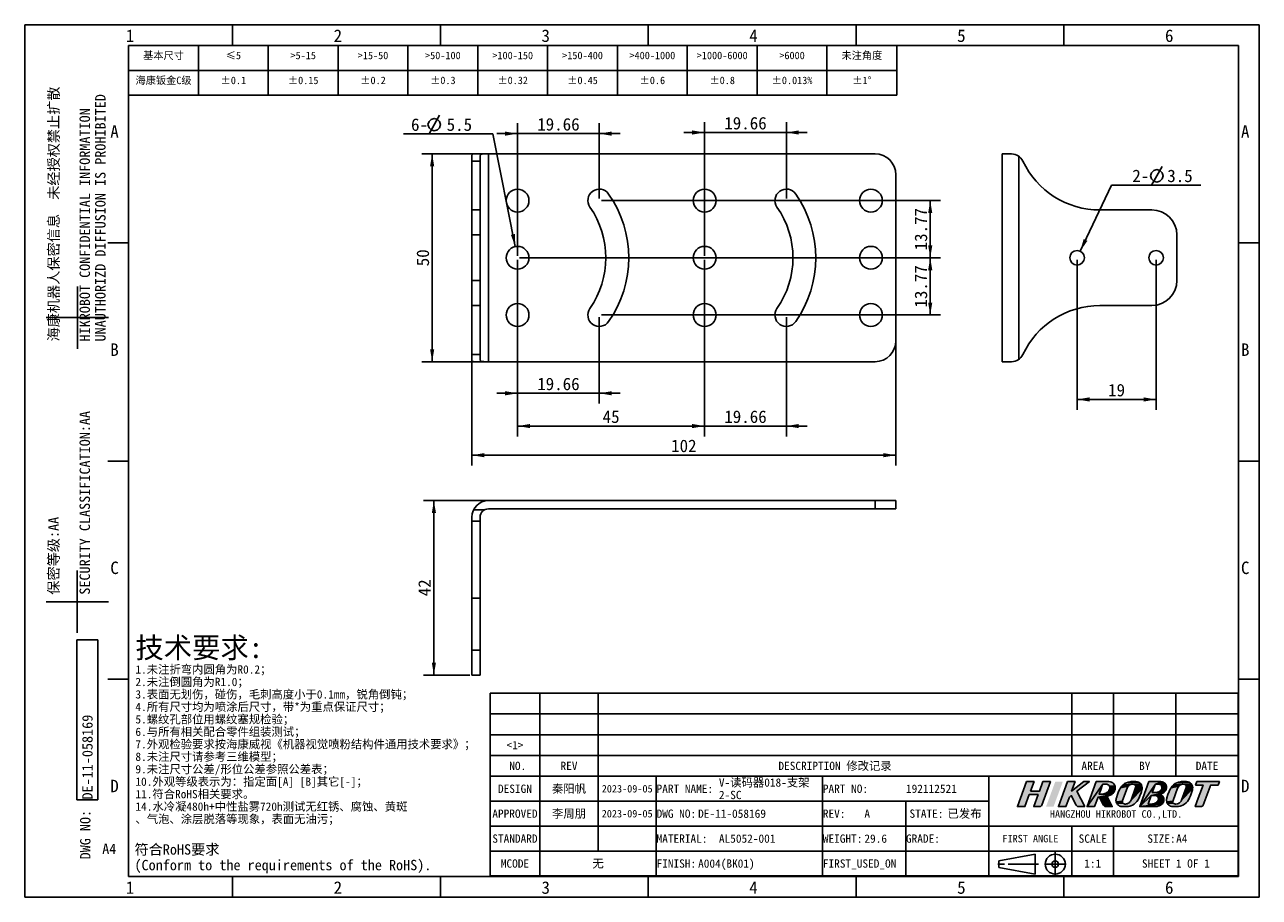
# Model space of a CAD drawing. Header units: millimetres. Extents: x 0 to 297, y 0 to 210.
import ezdxf
from ezdxf.enums import TextEntityAlignment as Align

# ---------------------------------------------------------------- set-up
doc = ezdxf.new("R2010")
doc.units = ezdxf.units.MM
doc.header["$LTSCALE"] = 16.335
doc.linetypes.add('CENTER', pattern=[0.6, 0.375, -0.075, 0.075, -0.075])
doc.linetypes.add('PHANTOM', pattern=[0.8, 0.45, -0.05, 0.1, -0.05, 0.1, -0.05])
doc.layers.get('0').update_dxf_attribs({"linetype": 'CONTINUOUS'})
doc.layers.add('DEFAULT_1', color=7, linetype='CENTER')
doc.styles.get("Standard").update_dxf_attribs({"font": 'simfang.ttf'})
doc.styles.add('TEXTSTYLE_2', font='simfang.ttf')
doc.styles.add('TEXTSTYLE_3', font='simfang.ttf')
doc.styles.add('TEXTSTYLE_4', font='simfang.ttf')
doc.dimstyles.new('DIMSTYLE_1', dxfattribs={"dimtxt": 3, "dimasz": 3, "dimexe": 2.5, "dimexo": 0.5, "dimgap": 0.75, "dimtad": 1, "dimdsep": 46, "dimtxsty": 'Standard', "dimblk": '_FILLED', "dimblk1": '_FILLED', "dimblk2": '_FILLED', "dimcen": 0.09, "dimclrt": 3, "dimazin": 2, "dimtp": 0.2, "dimtm": 0.2, "dimtfac": 1, "dimtofl": 0, "dimtmove": 0, "dimatfit": 3, "dimldrblk": '_FILLED', "dimfxl": 0, "dimtolj": 1, "dimarcsym": 0})
doc.dimstyles.new('DIMSTYLE_2', dxfattribs={"dimtxt": 3, "dimasz": 3, "dimexe": 2.5, "dimexo": 0.5, "dimgap": 0.75, "dimtad": 1, "dimdsep": 46, "dimtxsty": 'Standard', "dimblk": '_FILLED', "dimblk1": '_FILLED', "dimblk2": '_FILLED', "dimcen": 0.09, "dimclrt": 3, "dimazin": 2, "dimtp": 0.3, "dimtm": 0.3, "dimtfac": 1, "dimtofl": 0, "dimtmove": 0, "dimatfit": 3, "dimldrblk": '_FILLED', "dimfxl": 0, "dimtolj": 1, "dimarcsym": 0})
doc.dimstyles.new('DIMSTYLE_3', dxfattribs={"dimtxt": 3, "dimasz": 3, "dimexe": 2.5, "dimexo": 0.5, "dimtad": 1, "dimdsep": 46, "dimtxsty": 'Standard', "dimblk": '_FILLED', "dimblk1": '_FILLED', "dimblk2": '_FILLED', "dimcen": 0.09, "dimclrt": 3, "dimazin": 2, "dimtp": 0.1, "dimtm": 0.1, "dimtfac": 1, "dimtofl": 0, "dimtmove": 0, "dimatfit": 1, "dimldrblk": '_FILLED', "dimfxl": 0, "dimtolj": 1, "dimarcsym": 0})

# ---------------------------------------------------------------- blocks, each defined once
blk = doc.blocks.new('LOGO-R_BL0', base_point=(263.09, 24.83))
for color, points in [(1, [(241.96, 25.52), (244.1, 25.52), (244.96, 27.83), (246.76, 27.83), (244.68, 22.2), (244.68, 22.2), (244.68, 22.19), (244.57, 22.02), (244.53, 21.98), (244.36, 21.87), (244.15, 21.83), (242.75, 21.83), (243.8, 24.7), (241.66, 24.7), (240.6, 21.83), (238.8, 21.83), (241.01, 27.83), (242.81, 27.83)]), (1, [(255.04, 21.83), (253.48, 21.83), (253.28, 21.87), (253.26, 21.88), (253.09, 22), (252.97, 22.16), (251.78, 24.48), (251.33, 24.13), (250.48, 21.83), (248.68, 21.83), (250.89, 27.83), (252.69, 27.83), (251.86, 25.58), (254.8, 27.83), (256.14, 27.83), (253.14, 25.52)]), (8, [(259.34, 27.22), (255.55, 21.83), (257.76, 27.83), (258.01, 27.83), (258.2, 27.83), (259.88, 27.83), (260.66, 27.83), (260.82, 27.83), (261.15, 27.8), (261.46, 27.7), (261.46, 27.7), (261.74, 27.53), (261.98, 27.31), (262.16, 27.04), (262.29, 26.74), (260.98, 26.71), (260.9, 26.85), (260.8, 26.97), (260.68, 27.07), (260.64, 27.09), (260.5, 27.16), (260.35, 27.2), (260.19, 27.22), (259.92, 27.22), (259.85, 27.22)]), (8, [(258.92, 24.83), (259.11, 24.83), (259.14, 24.83), (261.5, 24.74), (258.2, 24.13), (257.35, 21.83), (255.55, 21.83), (259.34, 27.22), (259.28, 27.07), (259.22, 26.91), (258.85, 25.9), (258.64, 25.33), (258.53, 25.03), (258.46, 24.83), (258.73, 24.83)]), (8, [(262.29, 26.74), (262.34, 26.42), (262.32, 26.09), (262.3, 25.97), (262.18, 25.59), (262.1, 25.41), (262.01, 25.26), (261.78, 24.98), (261.5, 24.74), (259.14, 24.83), (259.35, 24.84), (259.6, 24.88), (259.83, 24.95), (260.05, 25.04), (260.26, 25.16), (260.29, 25.18), (260.47, 25.32), (260.64, 25.48), (260.79, 25.66), (260.91, 25.85), (261, 26.06), (261.04, 26.21), (261.05, 26.36), (261.05, 26.41), (261.03, 26.57), (260.98, 26.71), (262.29, 26.74)]), (8, [(265.66, 26.9), (265.48, 26.73), (263.61, 26.37), (263.9, 26.75), (265.87, 27.04)]), (8, [(266.11, 27.14), (265.87, 27.04), (263.9, 26.75), (264.23, 27.08), (266.56, 27.22), (266.37, 27.21)]), (8, [(267.96, 27.69), (268.23, 27.53), (268.47, 27.31), (266.56, 27.22), (264.23, 27.08), (264.61, 27.35), (265.02, 27.57), (267.93, 27.7)]), (8, [(267.31, 27.83), (267.63, 27.8), (267.93, 27.7), (265.02, 27.57), (265.45, 27.72), (265.47, 27.73), (265.91, 27.81), (266.14, 27.83), (266.25, 27.83), (266.37, 27.83)]), (8, [(268.78, 26.73), (268.83, 26.41), (268.81, 26.09), (266.14, 23.39), (267.24, 26.39), (267.28, 26.55), (267.28, 26.65), (268.77, 26.75)]), (8, [(266.65, 27.22), (266.56, 27.22), (268.47, 27.31), (268.65, 27.05), (268.77, 26.75), (267.28, 26.65), (267.25, 26.81), (267.17, 26.96), (267.06, 27.08), (266.91, 27.17), (266.82, 27.2)]), (8, [(272.23, 27.83), (273.32, 27.83), (273.62, 27.8), (272, 27.22), (268.22, 21.84), (270.43, 27.83), (271.87, 27.83), (272.06, 27.83)]), (8, [(271.59, 25.21), (271.68, 25.21), (271.96, 25.21), (273.83, 25.08), (271.01, 24.53), (268.22, 21.84), (272, 27.22), (271.89, 26.92), (271.31, 25.34), (271.26, 25.21), (271.4, 25.21)]), (8, [(272, 27.22), (273.62, 27.8), (273.91, 27.69), (273.99, 27.66), (274.24, 27.47), (274.44, 27.24), (274.59, 26.97), (274.6, 26.93), (274.67, 26.63), (274.68, 26.32), (273.57, 26.24), (273.59, 26.38), (273.58, 26.46), (273.56, 26.59), (273.51, 26.73), (273.44, 26.85), (273.35, 26.96), (273.24, 27.06), (273.12, 27.13), (273.02, 27.17), (272.88, 27.21), (272.74, 27.22), (272.47, 27.22), (272.37, 27.22), (272.19, 27.22)]), (8, [(277.81, 26.9), (277.62, 26.73), (275.76, 26.37), (276.05, 26.75), (278.02, 27.04)]), (8, [(278.26, 27.15), (278.02, 27.04), (276.05, 26.75), (276.38, 27.08), (278.71, 27.22), (278.52, 27.21)]), (8, [(280.11, 27.69), (280.38, 27.53), (280.62, 27.31), (278.71, 27.22), (276.38, 27.08), (276.76, 27.36), (277.17, 27.57), (280.08, 27.71)]), (8, [(279.46, 27.83), (279.78, 27.8), (280.08, 27.71), (277.17, 27.57), (277.6, 27.73), (277.62, 27.73), (278.06, 27.81), (278.29, 27.83), (278.4, 27.83), (278.52, 27.83)]), (8, [(280.93, 26.73), (280.98, 26.41), (280.96, 26.09), (278.29, 23.39), (279.39, 26.39), (279.43, 26.55), (279.43, 26.65), (280.92, 26.75)]), (8, [(278.8, 27.23), (278.71, 27.22), (280.62, 27.31), (280.8, 27.05), (280.92, 26.75), (279.43, 26.65), (279.4, 26.81), (279.32, 26.96), (279.21, 27.08), (279.12, 27.14), (278.97, 27.2)]), (8, [(281.99, 27.83), (283.79, 27.83), (287.39, 27.83), (287.09, 27.01), (285.29, 27.01), (285.17, 26.69), (283.52, 22.21), (283.52, 22.2), (283.42, 22.04), (283.28, 21.92), (283.18, 21.87), (282.99, 21.84), (282.98, 21.84), (281.58, 21.84), (282.32, 23.85), (283.49, 27.01), (281.69, 27.01)]), (8, [(260.37, 24.23), (261.61, 21.83), (260.05, 21.83), (259.86, 21.87), (259.85, 21.87), (259.68, 21.98), (259.56, 22.13), (259.54, 22.15), (259.23, 22.75), (258.52, 24.13), (258.49, 24.13), (258.2, 24.13), (261.5, 24.74), (261.15, 24.54), (260.73, 24.38), (260.35, 24.28)]), (8, [(265.32, 26.52), (265.21, 26.28), (264.11, 23.28), (264.07, 23.12), (262.57, 22.94), (262.52, 23.26), (262.54, 23.57), (262.59, 23.78), (262.62, 23.9), (262.86, 24.7), (263.14, 25.44), (263.41, 25.99), (263.61, 26.37), (265.48, 26.73)]), (8, [(267.83, 23.44), (267.56, 23.06), (267.25, 22.71), (266.89, 22.41), (266.49, 22.17), (266.06, 21.99), (265.82, 21.92), (263.72, 21.87), (263.42, 21.96), (263.39, 21.97), (263.12, 22.14), (262.89, 22.35), (262.7, 22.62), (264.29, 22.59), (264.44, 22.5), (264.53, 22.46), (264.69, 22.44), (264.79, 22.44), (265.06, 22.47), (265.24, 22.52), (265.48, 22.62), (265.69, 22.76), (265.88, 22.94), (266.03, 23.15), (266.14, 23.39), (268.81, 26.09), (268.76, 25.89), (268.63, 25.39), (268.56, 25.16), (268.28, 24.4), (268.07, 23.91), (267.95, 23.68)]), (8, [(270.81, 22.44), (271.09, 22.45), (271.12, 22.45), (273.58, 22.41), (268.22, 21.84), (271.01, 24.53), (270.9, 24.22), (270.32, 22.64), (270.24, 22.44), (270.54, 22.44)]), (8, [(273.14, 24.84), (273.07, 24.83), (273.07, 24.83), (271.01, 24.53), (273.83, 25.08), (273.51, 24.94)]), (8, [(271.01, 24.53), (273.07, 24.83), (273.35, 24.72), (273.59, 24.55), (273.8, 24.32), (273.95, 24.05), (274.04, 23.79), (274.07, 23.47), (274.03, 23.16), (273.98, 22.99), (273.84, 22.71), (273.78, 22.64), (271.8, 22.56), (271.97, 22.64), (272.13, 22.74), (272.28, 22.86), (272.28, 22.86), (272.42, 23.01), (272.55, 23.17), (272.61, 23.27), (272.67, 23.4), (272.71, 23.54), (272.72, 23.68), (272.72, 23.75), (272.69, 23.9), (272.64, 24.04), (272.57, 24.16), (272.48, 24.27), (272.36, 24.37), (272.23, 24.44), (272.16, 24.48), (272.02, 24.51), (271.87, 24.53), (271.6, 24.53), (271.32, 24.53)]), (8, [(274.41, 25.63), (274.33, 25.53), (274.08, 25.26), (273.83, 25.08), (271.96, 25.21), (271.99, 25.22), (272.24, 25.23), (272.34, 25.24), (272.54, 25.28), (272.66, 25.32), (272.83, 25.39), (272.99, 25.48), (273.15, 25.59), (273.15, 25.6), (274.46, 25.71)]), (8, [(274.68, 26.28), (274.6, 25.98), (274.46, 25.71), (273.15, 25.6), (273.29, 25.73), (273.41, 25.88), (273.48, 25.97), (273.54, 26.1), (273.57, 26.24), (274.68, 26.32)]), (8, [(277.47, 26.52), (277.36, 26.28), (276.26, 23.28), (276.22, 23.12), (274.72, 22.94), (274.67, 23.26), (274.69, 23.58), (274.74, 23.78), (274.77, 23.9), (275.01, 24.7), (275.29, 25.44), (275.56, 26), (275.76, 26.37), (277.62, 26.73)]), (8, [(279.98, 23.45), (279.71, 23.06), (279.4, 22.71), (279.04, 22.42), (278.64, 22.17), (278.21, 21.99), (277.97, 21.92), (277.53, 21.85), (277.28, 21.84), (276.19, 21.84), (275.87, 21.87), (275.57, 21.96), (275.54, 21.98), (275.27, 22.14), (275.04, 22.36), (274.85, 22.62), (276.44, 22.59), (276.59, 22.5), (276.68, 22.47), (276.84, 22.44), (276.94, 22.44), (277.21, 22.47), (277.39, 22.52), (277.63, 22.62), (277.84, 22.76), (278.02, 22.94), (278.18, 23.15), (278.29, 23.39), (280.96, 26.09), (280.91, 25.89), (280.78, 25.4), (280.71, 25.17), (280.43, 24.4), (280.22, 23.92), (280.1, 23.68)]), (8, [(264.08, 22.95), (264.1, 22.86), (262.7, 22.62), (262.58, 22.91), (262.57, 22.94), (264.07, 23.12)]), (8, [(265.57, 21.87), (265.13, 21.84), (264.04, 21.84), (263.72, 21.87), (265.82, 21.92)]), (8, [(271.86, 21.84), (271.71, 21.84), (268.22, 21.84), (273.58, 22.41), (273.55, 22.38), (273.26, 22.16), (272.94, 22.01), (272.59, 21.9), (272.51, 21.89), (272.11, 21.85), (271.94, 21.84)]), (8, [(273.76, 22.6), (273.58, 22.41), (271.12, 22.45), (271.37, 22.47), (271.47, 22.48), (271.67, 22.52), (271.8, 22.56), (273.78, 22.64)]), (8, [(276.22, 23.02), (276.25, 22.86), (274.85, 22.62), (274.73, 22.91), (274.72, 22.94), (276.22, 23.12)])]:
    blk.add_hatch(color=color).paths.add_polyline_path(points)
at = {"color": 1}
for points in [[(241.96, 25.52), (244.1, 25.52), (244.96, 27.83), (246.76, 27.83), (244.68, 22.2), (244.68, 22.2), (244.68, 22.19), (244.57, 22.02), (244.53, 21.98), (244.36, 21.87), (244.15, 21.83), (242.75, 21.83), (243.8, 24.7), (241.66, 24.7), (240.6, 21.83), (238.8, 21.83), (241.01, 27.83), (242.81, 27.83), (241.96, 25.52)], [(255.04, 21.83), (253.48, 21.83), (253.28, 21.87), (253.26, 21.88), (253.09, 22), (252.97, 22.16), (251.78, 24.48), (251.33, 24.13), (250.48, 21.83), (248.68, 21.83), (250.89, 27.83), (252.69, 27.83), (251.86, 25.58), (254.8, 27.83), (256.14, 27.83), (253.14, 25.52), (255.04, 21.83)]]:
    blk.add_lwpolyline(points, dxfattribs=at)
at = {"color": 8}
for points in [[(259.34, 27.22), (255.55, 21.83), (257.76, 27.83), (258.01, 27.83), (258.2, 27.83), (259.88, 27.83), (260.66, 27.83), (260.82, 27.83), (261.15, 27.8), (261.46, 27.7), (261.46, 27.7), (261.74, 27.53), (261.98, 27.31), (262.16, 27.04), (262.29, 26.74), (260.98, 26.71), (260.9, 26.85), (260.8, 26.97), (260.68, 27.07), (260.64, 27.09), (260.5, 27.16), (260.35, 27.2), (260.19, 27.22), (259.92, 27.22), (259.85, 27.22), (259.34, 27.22)], [(258.92, 24.83), (259.11, 24.83), (259.14, 24.83), (261.5, 24.74), (258.2, 24.13), (257.35, 21.83), (255.55, 21.83), (259.34, 27.22), (259.28, 27.07), (259.22, 26.91), (258.85, 25.9), (258.64, 25.33), (258.53, 25.03), (258.46, 24.83), (258.73, 24.83), (258.92, 24.83)], [(262.29, 26.74), (262.34, 26.42), (262.32, 26.09), (262.3, 25.97), (262.18, 25.59), (262.1, 25.41), (262.01, 25.26), (261.78, 24.98), (261.5, 24.74), (259.14, 24.83), (259.35, 24.84), (259.6, 24.88), (259.83, 24.95), (260.05, 25.04), (260.26, 25.16), (260.29, 25.18), (260.47, 25.32), (260.64, 25.48), (260.79, 25.66), (260.91, 25.85), (261, 26.06), (261.04, 26.21), (261.05, 26.36), (261.05, 26.41), (261.03, 26.57), (260.98, 26.71), (262.29, 26.74), (262.29, 26.74)], [(265.66, 26.9), (265.48, 26.73), (263.61, 26.37), (263.9, 26.75), (265.87, 27.04), (265.66, 26.9)], [(266.11, 27.14), (265.87, 27.04), (263.9, 26.75), (264.23, 27.08), (266.56, 27.22), (266.37, 27.21), (266.11, 27.14)], [(267.96, 27.69), (268.23, 27.53), (268.47, 27.31), (266.56, 27.22), (264.23, 27.08), (264.61, 27.35), (265.02, 27.57), (267.93, 27.7), (267.96, 27.69)], [(267.31, 27.83), (267.63, 27.8), (267.93, 27.7), (265.02, 27.57), (265.45, 27.72), (265.47, 27.73), (265.91, 27.81), (266.14, 27.83), (266.25, 27.83), (266.37, 27.83), (267.31, 27.83)], [(268.78, 26.73), (268.83, 26.41), (268.81, 26.09), (266.14, 23.39), (267.24, 26.39), (267.28, 26.55), (267.28, 26.65), (268.77, 26.75), (268.78, 26.73)], [(266.65, 27.22), (266.56, 27.22), (268.47, 27.31), (268.65, 27.05), (268.77, 26.75), (267.28, 26.65), (267.25, 26.81), (267.17, 26.96), (267.06, 27.08), (266.91, 27.17), (266.82, 27.2), (266.65, 27.22)], [(272.23, 27.83), (273.32, 27.83), (273.62, 27.8), (272, 27.22), (268.22, 21.84), (270.43, 27.83), (271.87, 27.83), (272.06, 27.83), (272.23, 27.83)], [(271.59, 25.21), (271.68, 25.21), (271.96, 25.21), (273.83, 25.08), (271.01, 24.53), (268.22, 21.84), (272, 27.22), (271.89, 26.92), (271.31, 25.34), (271.26, 25.21), (271.4, 25.21), (271.59, 25.21)], [(272, 27.22), (273.62, 27.8), (273.91, 27.69), (273.99, 27.66), (274.24, 27.47), (274.44, 27.24), (274.59, 26.97), (274.6, 26.93), (274.67, 26.63), (274.68, 26.32), (273.57, 26.24), (273.59, 26.38), (273.58, 26.46), (273.56, 26.59), (273.51, 26.73), (273.44, 26.85), (273.35, 26.96), (273.24, 27.06), (273.12, 27.13), (273.02, 27.17), (272.88, 27.21), (272.74, 27.22), (272.47, 27.22), (272.37, 27.22), (272.19, 27.22), (272, 27.22)], [(277.81, 26.9), (277.62, 26.73), (275.76, 26.37), (276.05, 26.75), (278.02, 27.04), (277.81, 26.9)], [(278.26, 27.15), (278.02, 27.04), (276.05, 26.75), (276.38, 27.08), (278.71, 27.22), (278.52, 27.21), (278.26, 27.15)], [(280.11, 27.69), (280.38, 27.53), (280.62, 27.31), (278.71, 27.22), (276.38, 27.08), (276.76, 27.36), (277.17, 27.57), (280.08, 27.71), (280.11, 27.69)], [(279.46, 27.83), (279.78, 27.8), (280.08, 27.71), (277.17, 27.57), (277.6, 27.73), (277.62, 27.73), (278.06, 27.81), (278.29, 27.83), (278.4, 27.83), (278.52, 27.83), (279.46, 27.83)], [(280.93, 26.73), (280.98, 26.41), (280.96, 26.09), (278.29, 23.39), (279.39, 26.39), (279.43, 26.55), (279.43, 26.65), (280.92, 26.75), (280.93, 26.73)], [(278.8, 27.23), (278.71, 27.22), (280.62, 27.31), (280.8, 27.05), (280.92, 26.75), (279.43, 26.65), (279.4, 26.81), (279.32, 26.96), (279.21, 27.08), (279.12, 27.14), (278.97, 27.2), (278.8, 27.23)], [(281.99, 27.83), (283.79, 27.83), (287.39, 27.83), (287.09, 27.01), (285.29, 27.01), (285.17, 26.69), (283.52, 22.21), (283.52, 22.2), (283.42, 22.04), (283.28, 21.92), (283.18, 21.87), (282.99, 21.84), (282.98, 21.84), (281.58, 21.84), (282.32, 23.85), (283.49, 27.01), (281.69, 27.01), (281.99, 27.83)], [(260.37, 24.23), (261.61, 21.83), (260.05, 21.83), (259.86, 21.87), (259.85, 21.87), (259.68, 21.98), (259.56, 22.13), (259.54, 22.15), (259.23, 22.75), (258.52, 24.13), (258.49, 24.13), (258.2, 24.13), (261.5, 24.74), (261.15, 24.54), (260.73, 24.38), (260.35, 24.28), (260.37, 24.23)], [(265.32, 26.52), (265.21, 26.28), (264.11, 23.28), (264.07, 23.12), (262.57, 22.94), (262.52, 23.26), (262.54, 23.57), (262.59, 23.78), (262.62, 23.9), (262.86, 24.7), (263.14, 25.44), (263.41, 25.99), (263.61, 26.37), (265.48, 26.73), (265.32, 26.52)], [(267.83, 23.44), (267.56, 23.06), (267.25, 22.71), (266.89, 22.41), (266.49, 22.17), (266.06, 21.99), (265.82, 21.92), (263.72, 21.87), (263.42, 21.96), (263.39, 21.97), (263.12, 22.14), (262.89, 22.35), (262.7, 22.62), (264.29, 22.59), (264.44, 22.5), (264.53, 22.46), (264.69, 22.44), (264.79, 22.44), (265.06, 22.47), (265.24, 22.52), (265.48, 22.62), (265.69, 22.76), (265.88, 22.94), (266.03, 23.15), (266.14, 23.39), (268.81, 26.09), (268.76, 25.89), (268.63, 25.39), (268.56, 25.16), (268.28, 24.4), (268.07, 23.91), (267.95, 23.68), (267.83, 23.44)], [(270.81, 22.44), (271.09, 22.45), (271.12, 22.45), (273.58, 22.41), (268.22, 21.84), (271.01, 24.53), (270.9, 24.22), (270.32, 22.64), (270.24, 22.44), (270.54, 22.44), (270.81, 22.44)], [(273.14, 24.84), (273.07, 24.83), (273.07, 24.83), (271.01, 24.53), (273.83, 25.08), (273.51, 24.94), (273.14, 24.84)], [(271.01, 24.53), (273.07, 24.83), (273.35, 24.72), (273.59, 24.55), (273.8, 24.32), (273.95, 24.05), (274.04, 23.79), (274.07, 23.47), (274.03, 23.16), (273.98, 22.99), (273.84, 22.71), (273.78, 22.64), (271.8, 22.56), (271.97, 22.64), (272.13, 22.74), (272.28, 22.86), (272.28, 22.86), (272.42, 23.01), (272.55, 23.17), (272.61, 23.27), (272.67, 23.4), (272.71, 23.54), (272.72, 23.68), (272.72, 23.75), (272.69, 23.9), (272.64, 24.04), (272.57, 24.16), (272.48, 24.27), (272.36, 24.37), (272.23, 24.44), (272.16, 24.48), (272.02, 24.51), (271.87, 24.53), (271.6, 24.53), (271.32, 24.53), (271.01, 24.53)], [(274.41, 25.63), (274.33, 25.53), (274.08, 25.26), (273.83, 25.08), (271.96, 25.21), (271.99, 25.22), (272.24, 25.23), (272.34, 25.24), (272.54, 25.28), (272.66, 25.32), (272.83, 25.39), (272.99, 25.48), (273.15, 25.59), (273.15, 25.6), (274.46, 25.71), (274.41, 25.63)], [(274.68, 26.28), (274.6, 25.98), (274.46, 25.71), (273.15, 25.6), (273.29, 25.73), (273.41, 25.88), (273.48, 25.97), (273.54, 26.1), (273.57, 26.24), (274.68, 26.32), (274.68, 26.28)], [(277.47, 26.52), (277.36, 26.28), (276.26, 23.28), (276.22, 23.12), (274.72, 22.94), (274.67, 23.26), (274.69, 23.58), (274.74, 23.78), (274.77, 23.9), (275.01, 24.7), (275.29, 25.44), (275.56, 26), (275.76, 26.37), (277.62, 26.73), (277.47, 26.52)], [(279.98, 23.45), (279.71, 23.06), (279.4, 22.71), (279.04, 22.42), (278.64, 22.17), (278.21, 21.99), (277.97, 21.92), (277.53, 21.85), (277.28, 21.84), (276.19, 21.84), (275.87, 21.87), (275.57, 21.96), (275.54, 21.98), (275.27, 22.14), (275.04, 22.36), (274.85, 22.62), (276.44, 22.59), (276.59, 22.5), (276.68, 22.47), (276.84, 22.44), (276.94, 22.44), (277.21, 22.47), (277.39, 22.52), (277.63, 22.62), (277.84, 22.76), (278.02, 22.94), (278.18, 23.15), (278.29, 23.39), (280.96, 26.09), (280.91, 25.89), (280.78, 25.4), (280.71, 25.17), (280.43, 24.4), (280.22, 23.92), (280.1, 23.68), (279.98, 23.45)], [(264.08, 22.95), (264.1, 22.86), (262.7, 22.62), (262.58, 22.91), (262.57, 22.94), (264.07, 23.12), (264.08, 22.95)], [(265.57, 21.87), (265.13, 21.84), (264.04, 21.84), (263.72, 21.87), (265.82, 21.92), (265.57, 21.87)], [(271.86, 21.84), (271.71, 21.84), (268.22, 21.84), (273.58, 22.41), (273.55, 22.38), (273.26, 22.16), (272.94, 22.01), (272.59, 21.9), (272.51, 21.89), (272.11, 21.85), (271.94, 21.84), (271.86, 21.84)], [(273.76, 22.6), (273.58, 22.41), (271.12, 22.45), (271.37, 22.47), (271.47, 22.48), (271.67, 22.52), (271.8, 22.56), (273.78, 22.64), (273.76, 22.6)], [(276.22, 23.02), (276.25, 22.86), (274.85, 22.62), (274.73, 22.91), (274.72, 22.94), (276.22, 23.12), (276.22, 23.02)]]:
    blk.add_lwpolyline(points, dxfattribs=at)
at = {"color": 1}
blk.add_solid([(249.73, 27.83), (247.51, 21.83), (247.92, 27.83), (245.71, 21.83)], dxfattribs=at)
at = {"color": 8}
for points in [[(272.6, 27.83), (273.32, 27.83), (272.23, 27.83)], [(264.18, 22.71), (264.29, 22.59), (264.1, 22.86), (262.7, 22.62)], [(276.33, 22.71), (276.44, 22.59), (276.25, 22.86), (274.85, 22.62)]]:
    blk.add_solid(points, dxfattribs=at)
blk = doc.blocks.new('_FILLED')
at = {"color": 0, "linetype": 'ByBlock'}
blk.add_solid([(0, 0), (-1, 0.167), (-1, -0.167)], dxfattribs=at)
blk = doc.blocks.new('*D1')
at = {"color": 4}
for p, q in [((253.17, 153.4), (253.17, 117.31)), ((272.17, 153.4), (272.17, 117.31)), ((253.17, 119.81), (262.67, 119.81)), ((272.17, 119.81), (262.67, 119.81))]:
    blk.add_line(p, q, dxfattribs=at)
at = {"color": 4, "xscale": 3, "yscale": 3, "zscale": 3, "rotation": 180}
blk.add_blockref('_FILLED', (253.17, 119.81), dxfattribs=at)
at = {"color": 4, "xscale": 3, "yscale": 3, "zscale": 3}
blk.add_blockref('_FILLED', (272.17, 119.81), dxfattribs=at)
at = {"color": 3}
blk.add_text('19', height=3, dxfattribs=at).set_placement((262.67, 120.56), align=Align.CENTER)
blk = doc.blocks.new('*D2')
at = {"color": 4}
for p, q in [((209.57, 133.4), (209.57, 103.9)), ((107.57, 130.13), (107.57, 103.9)), ((107.57, 106.4), (158.57, 106.4)), ((209.57, 106.4), (158.57, 106.4))]:
    blk.add_line(p, q, dxfattribs=at)
at = {"color": 4, "xscale": 3, "yscale": 3, "zscale": 3, "rotation": 180}
blk.add_blockref('_FILLED', (107.57, 106.4), dxfattribs=at)
at = {"color": 4, "xscale": 3, "yscale": 3, "zscale": 3}
blk.add_blockref('_FILLED', (209.57, 106.4), dxfattribs=at)
at = {"color": 3}
blk.add_text('102', height=3, dxfattribs=at).set_placement((158.57, 107.15), align=Align.CENTER)
blk = doc.blocks.new('*D3')
at = {"color": 4}
for p, q in [((111.07, 178.9), (95.52, 178.9)), ((98.02, 178.9), (98.02, 153.9)), ((98.02, 128.9), (98.02, 153.9)), ((111.07, 128.9), (95.52, 128.9))]:
    blk.add_line(p, q, dxfattribs=at)
at = {"color": 4, "xscale": 3, "yscale": 3, "zscale": 3}
for p, rotation in [((98.02, 178.9), 90), ((98.02, 128.9), 270)]:
    blk.add_blockref('_FILLED', p, dxfattribs=dict(at, rotation=rotation))
at = {"color": 3}
blk.add_text('50', height=3, rotation=90, dxfattribs=at).set_placement((97.27, 153.9), align=Align.CENTER)
blk = doc.blocks.new('*D4')
at = {"color": 4}
for p, q in [((115.32, 95.48), (95.94, 95.48)), ((98.44, 95.48), (98.44, 74.48)), ((98.44, 53.48), (98.44, 74.48)), ((107.07, 53.48), (95.94, 53.48))]:
    blk.add_line(p, q, dxfattribs=at)
at = {"color": 4, "xscale": 3, "yscale": 3, "zscale": 3}
for p, rotation in [((98.44, 95.48), 90), ((98.44, 53.48), 270)]:
    blk.add_blockref('_FILLED', p, dxfattribs=dict(at, rotation=rotation))
at = {"color": 3}
blk.add_text('42', height=3, rotation=90, dxfattribs=at).set_placement((97.69, 74.48), align=Align.CENTER)
blk = doc.blocks.new('*D5')
at = {"color": 4}
for p, q in [((109.13, 183.7), (91.11, 183.7)), ((112.63, 183.7), (109.13, 183.7)), ((118.03, 156.6), (112.63, 183.7))]:
    blk.add_line(p, q, dxfattribs=at)
at = {"color": 4, "xscale": 3, "yscale": 3, "zscale": 3, "rotation": 281.2741242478}
blk.add_blockref('_FILLED', (118.03, 156.6), dxfattribs=at)
at = {"color": 3}
for s, p in [('6-', (97.02, 184.45)), ('5.5', (107.63, 184.45))]:
    blk.add_text(s, height=3, dxfattribs=at).set_placement(p, align=Align.RIGHT)
blk = doc.blocks.new('*D6')
at = {"color": 4}
for p, q in [((118.57, 153.4), (118.57, 118.8)), ((138.23, 139.64), (138.23, 118.8)), ((118.57, 121.3), (113.57, 121.3)), ((113.57, 121.3), (128.4, 121.3)), ((143.23, 121.3), (128.4, 121.3)), ((138.23, 121.3), (143.23, 121.3))]:
    blk.add_line(p, q, dxfattribs=at)
at = {"color": 4, "xscale": 3, "yscale": 3, "zscale": 3}
blk.add_blockref('_FILLED', (118.57, 121.3), dxfattribs=at)
at = {"color": 4, "xscale": 3, "yscale": 3, "zscale": 3, "rotation": 180}
blk.add_blockref('_FILLED', (138.23, 121.3), dxfattribs=at)
at = {"color": 3}
blk.add_text('19.66', height=3, dxfattribs=at).set_placement((128.4, 122.05), align=Align.CENTER)
blk = doc.blocks.new('*D7')
at = {"color": 4}
for p, q in [((118.57, 154.4), (118.57, 186.28)), ((138.23, 168.17), (138.23, 186.28)), ((118.57, 183.78), (113.57, 183.78)), ((113.57, 183.78), (128.4, 183.78)), ((143.23, 183.78), (128.4, 183.78)), ((138.23, 183.78), (143.23, 183.78))]:
    blk.add_line(p, q, dxfattribs=at)
at = {"color": 4, "xscale": 3, "yscale": 3, "zscale": 3}
blk.add_blockref('_FILLED', (118.57, 183.78), dxfattribs=at)
at = {"color": 4, "xscale": 3, "yscale": 3, "zscale": 3, "rotation": 180}
blk.add_blockref('_FILLED', (138.23, 183.78), dxfattribs=at)
at = {"color": 3}
blk.add_text('19.66', height=3, dxfattribs=at).set_placement((128.4, 184.53), align=Align.CENTER)
blk = doc.blocks.new('*D8')
at = {"color": 4}
for p, q in [((118.57, 153.4), (118.57, 110.91)), ((163.57, 153.4), (163.57, 110.91)), ((118.57, 113.41), (141.07, 113.41)), ((163.57, 113.41), (141.07, 113.41))]:
    blk.add_line(p, q, dxfattribs=at)
at = {"color": 4, "xscale": 3, "yscale": 3, "zscale": 3, "rotation": 180}
blk.add_blockref('_FILLED', (118.57, 113.41), dxfattribs=at)
at = {"color": 4, "xscale": 3, "yscale": 3, "zscale": 3}
blk.add_blockref('_FILLED', (163.57, 113.41), dxfattribs=at)
at = {"color": 3}
blk.add_text('45', height=3, dxfattribs=at).set_placement((141.07, 114.16), align=Align.CENTER)
blk = doc.blocks.new('*D9')
at = {"color": 4}
for p, q in [((163.57, 153.4), (163.57, 110.91)), ((183.23, 139.64), (183.23, 110.91)), ((163.57, 113.41), (158.57, 113.41)), ((158.57, 113.41), (173.4, 113.41)), ((188.23, 113.41), (173.4, 113.41)), ((183.23, 113.41), (188.23, 113.41))]:
    blk.add_line(p, q, dxfattribs=at)
at = {"color": 4, "xscale": 3, "yscale": 3, "zscale": 3}
blk.add_blockref('_FILLED', (163.57, 113.41), dxfattribs=at)
at = {"color": 4, "xscale": 3, "yscale": 3, "zscale": 3, "rotation": 180}
blk.add_blockref('_FILLED', (183.23, 113.41), dxfattribs=at)
at = {"color": 3}
blk.add_text('19.66', height=3, dxfattribs=at).set_placement((173.4, 114.16), align=Align.CENTER)
blk = doc.blocks.new('*D10')
at = {"color": 4}
for p, q in [((163.57, 154.4), (163.57, 186.55)), ((183.23, 168.17), (183.23, 186.55)), ((163.57, 184.05), (158.57, 184.05)), ((158.57, 184.05), (173.4, 184.05)), ((188.23, 184.05), (173.4, 184.05)), ((183.23, 184.05), (188.23, 184.05))]:
    blk.add_line(p, q, dxfattribs=at)
at = {"color": 4, "xscale": 3, "yscale": 3, "zscale": 3}
blk.add_blockref('_FILLED', (163.57, 184.05), dxfattribs=at)
at = {"color": 4, "xscale": 3, "yscale": 3, "zscale": 3, "rotation": 180}
blk.add_blockref('_FILLED', (183.23, 184.05), dxfattribs=at)
at = {"color": 3}
blk.add_text('19.66', height=3, dxfattribs=at).set_placement((173.4, 184.8), align=Align.CENTER)
blk = doc.blocks.new('*D11')
at = {"color": 4}
for p, q in [((138.73, 167.67), (220.34, 167.67)), ((217.84, 167.67), (217.84, 160.79)), ((217.84, 153.9), (217.84, 160.79)), ((119.07, 153.9), (220.34, 153.9))]:
    blk.add_line(p, q, dxfattribs=at)
at = {"color": 4, "xscale": 3, "yscale": 3, "zscale": 3}
for p, rotation in [((217.84, 167.67), 90), ((217.84, 153.9), 270)]:
    blk.add_blockref('_FILLED', p, dxfattribs=dict(at, rotation=rotation))
at = {"color": 3}
blk.add_text('13.77', height=3, rotation=90, dxfattribs=at).set_placement((217.09, 160.79), align=Align.CENTER)
blk = doc.blocks.new('*D12')
at = {"color": 4}
for p, q in [((119.07, 153.9), (220.34, 153.9)), ((217.84, 153.9), (217.84, 147.02)), ((217.84, 140.14), (217.84, 147.02)), ((138.73, 140.14), (220.34, 140.14))]:
    blk.add_line(p, q, dxfattribs=at)
at = {"color": 4, "xscale": 3, "yscale": 3, "zscale": 3}
for p, rotation in [((217.84, 153.9), 90), ((217.84, 140.14), 270)]:
    blk.add_blockref('_FILLED', p, dxfattribs=dict(at, rotation=rotation))
at = {"color": 3}
blk.add_text('13.77', height=3, rotation=90, dxfattribs=at).set_placement((217.09, 147.02), align=Align.CENTER)
blk = doc.blocks.new('*D13')
at = {"color": 4}
for p, q in [((253.92, 155.49), (261.45, 171.37)), ((261.45, 171.37), (264.95, 171.37)), ((264.95, 171.37), (282.97, 171.37))]:
    blk.add_line(p, q, dxfattribs=at)
at = {"color": 4, "xscale": 3, "yscale": 3, "zscale": 3, "rotation": 244.6434832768}
blk.add_blockref('_FILLED', (253.92, 155.49), dxfattribs=at)
at = {"color": 3}
for s, p in [('2-', (266.45, 172.12)), ('3.5', (274.86, 172.12))]:
    blk.add_text(s, height=3, dxfattribs=at).set_placement(p)

msp = doc.modelspace()

# ---------------------------------------------------------------- linework, layer by layer
at = {"color": 7}
for p, q in [((0, 0), (0, 210)), ((0, 210), (297, 210)), ((49.999, 210), (49.999, 205)), ((99.999, 210), (99.999, 205)), ((149.998, 210), (149.998, 205)), ((199.997, 210), (199.997, 205)), ((249.997, 210), (249.997, 205)), ((297, 210), (297, 0)), ((25, 205), (25, 5)), ((292.006, 205), (25, 205)), ((292.006, 5), (292.006, 205)), ((107.568, 129.479), (107.568, 178.329)), ((107.98, 178.904), (204.568, 178.904)), ((109.568, 129.479), (109.568, 178.329)), ((235.174, 128.904), (235.174, 178.904)), ((237.408, 178.904), (235.174, 178.904)), ((209.568, 133.904), (209.568, 173.904)), ((107.568, 165.404), (109.568, 165.404)), ((258.674, 165.404), (271.174, 165.404)), ((20, 157.5), (25, 157.5)), ((277.174, 148.404), (277.174, 159.404)), ((292.006, 157.5), (297.006, 157.5)), ((12.683, 132.011), (12.683, 147.01)), ((109.568, 142.404), (107.568, 142.404)), ((271.174, 142.404), (258.674, 142.404)), ((5.183, 139.511), (20.183, 139.511)), ((107.98, 128.904), (204.568, 128.904)), ((235.174, 128.904), (237.408, 128.904)), ((20, 105), (25, 105)), ((292.006, 105), (297.006, 105)), ((111.568, 95.482), (209.568, 95.482)), ((209.568, 93.482), (209.568, 95.482)), ((111.568, 93.482), (209.568, 93.482)), ((107.568, 53.482), (107.568, 91.482)), ((109.568, 53.482), (109.568, 91.482)), ((12.646, 63.648), (12.646, 78.648)), ((5.146, 71.148), (20.146, 71.148)), ((12.583, 23.474), (12.583, 61.974)), ((12.583, 61.974), (17.583, 61.974)), ((17.583, 23.474), (17.583, 61.974)), ((109.568, 53.482), (107.568, 53.482)), ((20, 52.5), (25, 52.5)), ((292.006, 52.5), (297.006, 52.5)), ((111.94, 29.131), (111.94, 49.131)), ((111.94, 49.131), (291.94, 49.131)), ((123.94, 29.131), (123.94, 49.131)), ((137.94, 29.131), (137.94, 49.131)), ((251.94, 29.131), (251.94, 49.131)), ((261.94, 29.131), (261.94, 49.131)), ((276.94, 29.131), (276.94, 49.131)), ((291.94, 29.131), (291.94, 49.131)), ((111.94, 44.131), (291.94, 44.131)), ((111.94, 39.131), (291.94, 39.131)), ((111.94, 34.131), (291.94, 34.131)), ((111.94, 29.131), (291.94, 29.131)), ((111.94, 29.131), (111.94, 5.131)), ((111.94, 29.131), (291.94, 29.131)), ((123.94, 29.131), (123.94, 5.131)), ((137.94, 29.131), (137.94, 11.131)), ((151.94, 29.131), (151.94, 5.131)), ((191.94, 29.131), (191.94, 5.131)), ((231.94, 29.131), (231.94, 5.131)), ((291.94, 29.131), (291.94, 5.131)), ((12.583, 23.474), (17.583, 23.474)), ((111.94, 23.131), (231.94, 23.131)), ((211.94, 23.131), (211.94, 5.131)), ((111.94, 17.131), (291.94, 17.131)), ((251.94, 17.131), (251.94, 5.131)), ((261.94, 17.131), (261.94, 5.131)), ((111.94, 11.131), (291.94, 11.131)), ((234.314, 8.788), (243.114, 10.388)), ((243.114, 5.588), (243.114, 10.388)), ((234.314, 7.188), (234.314, 8.788)), ((234.314, 7.188), (243.114, 5.588)), ((292.006, 5), (25, 5)), ((49.999, 5), (49.999, 0)), ((99.999, 5), (99.999, 0)), ((111.94, 5.131), (291.94, 5.131)), ((149.998, 5), (149.998, 0)), ((199.997, 5), (199.997, 0)), ((249.997, 5), (249.997, 0)), ((297, 0), (0, 0))]:
    msp.add_line(p, q, dxfattribs=at)
at = {"color": 4}
for p, q in [((25, 205), (209.8, 205)), ((25, 205), (25, 193)), ((41.8, 205), (41.8, 193)), ((58.6, 205), (58.6, 193)), ((75.4, 205), (75.4, 193)), ((92.2, 205), (92.2, 193)), ((109, 205), (109, 193)), ((125.8, 205), (125.8, 193)), ((142.6, 205), (142.6, 193)), ((159.4, 205), (159.4, 193)), ((176.2, 205), (176.2, 193)), ((193, 205), (193, 193)), ((209.8, 205), (209.8, 193)), ((25, 199), (209.8, 199)), ((25, 193), (209.8, 193)), ((111.568, 128.904), (111.568, 178.904)), ((239.174, 129.479), (239.174, 178.329)), ((107.568, 177.181), (109.568, 177.181)), ((109.568, 159.404), (107.568, 159.404)), ((107.568, 148.404), (109.568, 148.404)), ((109.568, 130.628), (107.568, 130.628)), ((204.568, 93.482), (204.568, 95.482)), ((107.98, 93.248), (110.63, 93.248)), ((107.568, 90.533), (109.568, 90.533)), ((109.568, 71.982), (107.568, 71.982)), ((107.568, 59.482), (109.568, 59.482))]:
    msp.add_line(p, q, dxfattribs=at)
at = {"color": 3}
for p, q in [((97.27, 183.699), (99.77, 188.199)), ((271.107, 171.37), (273.607, 175.87))]:
    msp.add_line(p, q, dxfattribs=at)
for points in [[(97.02, 185.949), (97.27, 186.699), (97.77, 187.199), (98.52, 187.449), (99.27, 187.199), (99.77, 186.699), (100.02, 185.949), (99.77, 185.199), (99.27, 184.699), (98.52, 184.449), (97.77, 184.699), (97.27, 185.199), (97.02, 185.949)], [(270.857, 173.62), (271.107, 174.37), (271.607, 174.87), (272.357, 175.12), (273.107, 174.87), (273.607, 174.37), (273.857, 173.62), (273.607, 172.87), (273.107, 172.37), (272.357, 172.12), (271.607, 172.37), (271.107, 172.87), (270.857, 173.62)]]:
    msp.add_lwpolyline(points, dxfattribs=at)
at = {"color": 7}
for centre, radius in [((118.568, 167.67), 2.75), ((163.568, 167.67), 2.75), ((203.568, 167.67), 2.75), ((118.568, 153.904), 2.75), ((163.568, 153.904), 2.75), ((203.568, 153.904), 2.75), ((253.174, 153.904), 1.75), ((272.174, 153.904), 1.75), ((118.568, 140.138), 2.75), ((163.568, 140.138), 2.75), ((203.568, 140.138), 2.75), ((247.914, 7.988), 2.4), ((247.914, 7.988), 0.8)]:
    msp.add_circle(centre, radius, dxfattribs=at)
for centre, radius, start, end in [((204.568, 173.904), 5, 0, 90), ((237.408, 175.904), 3, 25.18434, 90), ((258.674, 185.904), 20.5, 205.18434, 270), ((138.228, 167.67), 2.75, 35, 215), ((183.228, 167.67), 2.75, 35, 215), ((118.568, 153.904), 26.75, 325, 35), ((163.568, 153.904), 26.75, 325, 35), ((118.568, 153.904), 21.25, 325, 35), ((163.568, 153.904), 21.25, 325, 35), ((271.174, 159.404), 6, 0, 90), ((271.174, 148.404), 6, 270, 360), ((138.228, 140.138), 2.75, 145, 325), ((183.228, 140.138), 2.75, 145, 325), ((258.674, 121.904), 20.5, 90, 154.81566), ((204.568, 133.904), 5, 270, 360), ((237.408, 131.904), 3, 270, 334.81566), ((111.568, 91.482), 4, 90, 180), ((111.568, 91.482), 2, 90, 180)]:
    msp.add_arc(centre, radius, start, end, dxfattribs=at)
for points, knots in [([(107.568, 178.329), (107.568, 178.414), (107.575, 178.535), (107.615, 178.68), (107.658, 178.764), (107.717, 178.83), (107.792, 178.875), (107.882, 178.9), (107.946, 178.904), (107.98, 178.904)], [0, 0, 0, 0, 0.313339, 0.4418514, 0.5553095, 0.6599031, 0.7639096, 0.8754272, 1, 1, 1, 1]), ([(110.63, 178.904), (110.477, 178.904), (110.26, 178.901), (109.991, 178.861), (109.832, 178.81), (109.707, 178.731), (109.62, 178.619), (109.576, 178.481), (109.568, 178.381), (109.568, 178.329)], [0, 0, 0, 0, 0.3315163, 0.469264, 0.5873629, 0.6898698, 0.7858535, 0.886637, 1, 1, 1, 1]), ([(107.98, 128.904), (107.946, 128.904), (107.882, 128.909), (107.792, 128.933), (107.717, 128.978), (107.658, 129.044), (107.615, 129.128), (107.575, 129.274), (107.568, 129.394), (107.568, 129.479)], [0, 0, 0, 0, 0.1245728, 0.2360904, 0.3400969, 0.4446905, 0.5581486, 0.686661, 1, 1, 1, 1]), ([(109.568, 129.479), (109.568, 129.427), (109.576, 129.327), (109.62, 129.189), (109.707, 129.077), (109.832, 128.998), (109.991, 128.948), (110.26, 128.907), (110.477, 128.904), (110.63, 128.904)], [0, 0, 0, 0, 0.113363, 0.2141465, 0.3101302, 0.4126371, 0.530736, 0.6684837, 1, 1, 1, 1])]:
    msp.add_open_spline(points, degree=3, knots=knots, dxfattribs=at)
at = {"layer": 'DEFAULT_1', "color": 1, "linetype": 'PHANTOM'}
for p, q in [((247.913, 10.938), (247.913, 5.039)), ((243.914, 7.988), (233.514, 7.988)), ((250.521, 7.978), (245.337, 7.978))]:
    msp.add_line(p, q, dxfattribs=at)

# ---------------------------------------------------------------- block references
at = {"color": 4}
msp.add_blockref('LOGO-R_BL0', (263.095, 24.835), dxfattribs=at)

# ---------------------------------------------------------------- texts
at = {"color": 3}
for s, height, style, p in [('1', 3, 'TEXTSTYLE_3', (24.318, 205.847)), ('2', 3, 'TEXTSTYLE_3', (74.318, 205.847)), ('3', 3, 'TEXTSTYLE_3', (124.318, 205.847)), ('4', 3, 'TEXTSTYLE_3', (174.318, 205.847)), ('5', 3, 'TEXTSTYLE_3', (224.318, 205.847)), ('6', 3, 'TEXTSTYLE_3', (274.318, 205.847)), ('A', 3, 'TEXTSTYLE_3', (20.589, 182.793)), ('A', 3, 'TEXTSTYLE_3', (292.594, 182.793)), ('B', 3, 'TEXTSTYLE_3', (20.589, 130.293)), ('B', 3, 'TEXTSTYLE_3', (292.594, 130.293)), ('C', 3, 'TEXTSTYLE_3', (20.589, 77.793)), ('C', 3, 'TEXTSTYLE_3', (292.594, 77.793)), ('技术要求:', 5, 'TEXTSTYLE_4', (26.637, 57.588)), ('1.未注折弯内圆角为R0.2；', 2, 'TEXTSTYLE_4', (26.637, 53.838)), ('2.未注倒圆角为R1.0；', 2, 'TEXTSTYLE_4', (26.637, 50.838)), ('3.表面无划伤，碰伤，毛刺高度小于0.1mm，锐角倒钝；', 2, 'TEXTSTYLE_4', (26.637, 47.838)), ('4.所有尺寸均为喷涂后尺寸，带*为重点保证尺寸；', 2, 'TEXTSTYLE_4', (26.637, 44.838)), ('5.螺纹孔部位用螺纹塞规检验；', 2, 'TEXTSTYLE_4', (26.637, 41.838)), ('6.与所有相关配合零件组装测试；', 2, 'TEXTSTYLE_4', (26.637, 38.838)), ('7.外观检验要求按海康威视《机器视觉喷粉结构件通用技术要求》；', 2, 'TEXTSTYLE_4', (26.637, 35.838)), ('8.未注尺寸请参考三维模型；', 2, 'TEXTSTYLE_4', (26.637, 32.838)), ('9.未注尺寸公差/形位公差参照公差表；', 2, 'TEXTSTYLE_4', (26.637, 29.838)), ('D', 3, 'TEXTSTYLE_3', (20.589, 25.293)), ('10.外观等级表示为：指定面[A] [B]其它[-]；', 2, 'TEXTSTYLE_4', (26.637, 26.838)), ('D', 3, 'TEXTSTYLE_3', (292.594, 25.293)), ('11.符合RoHS相关要求。', 2, 'TEXTSTYLE_4', (26.637, 23.838)), ('14.水冷凝480h+中性盐雾720h测试无红锈、腐蚀、黄斑', 2, 'TEXTSTYLE_4', (26.637, 20.838)), ('、气泡、涂层脱落等现象，表面无油污；', 2, 'TEXTSTYLE_4', (26.637, 17.838)), ('1', 3, 'TEXTSTYLE_3', (24.318, 0.847)), ('2', 3, 'TEXTSTYLE_3', (74.318, 0.847)), ('3', 3, 'TEXTSTYLE_3', (124.318, 0.847)), ('4', 3, 'TEXTSTYLE_3', (174.318, 0.847)), ('5', 3, 'TEXTSTYLE_3', (224.318, 0.847)), ('6', 3, 'TEXTSTYLE_3', (274.318, 0.847))]:
    msp.add_text(s, height=height, dxfattribs=dict(at, style=style)).set_placement(p)
for s, height, p in [('基本尺寸', 1.8, (33.4, 201.7)), ('≤5', 1.8, (50.2, 201.7)), ('>5-15', 1.8, (67, 201.7)), ('>15-50', 1.8, (83.8, 201.7)), ('>50-100', 1.8, (100.6, 201.7)), ('>100-150', 1.8, (117.4, 201.7)), ('>150-400', 1.8, (134.2, 201.7)), ('>400-1000', 1.8, (151, 201.7)), ('>1000-6000', 1.8, (167.8, 201.7)), ('>6000', 1.8, (184.6, 201.7)), ('未注角度', 1.8, (201.4, 201.7)), ('海康钣金C级', 1.8, (33.4, 195.7)), ('±0.1', 1.8, (50.2, 195.7)), ('±0.15', 1.8, (67, 195.7)), ('±0.2', 1.8, (83.8, 195.7)), ('±0.3', 1.8, (100.6, 195.7)), ('±0.32', 1.8, (117.4, 195.7)), ('±0.45', 1.8, (134.2, 195.7)), ('±0.6', 1.8, (151, 195.7)), ('±0.8', 1.8, (167.8, 195.7)), ('±0.013%', 1.8, (184.6, 195.7)), ('±1°', 1.8, (201.4, 195.7)), (' <1> ', 2, (117.94, 35.631)), ('DESCRIPTION 修改记录', 2, (194.94, 30.631)), (' NO.', 2, (117.94, 30.631)), ('AREA', 2, (256.94, 30.631)), ('BY', 2, (269.44, 30.631)), ('DATE', 2, (284.44, 30.631)), ('DESIGN', 2, (117.94, 25.131)), ('APPROVED', 2, (117.94, 19.131)), ('STATE:', 2, (216.94, 19.131)), (' HANGZHOU HIKROBOT CO.,LTD.', 1.8, (261.94, 19.153)), ('STANDARD', 2, (117.94, 13.131)), ('FIRST ANGLE', 1.8, (241.94, 13.231)), ('SCALE', 2, (256.94, 13.131)), ('MCODE', 2, (117.94, 7.131))]:
    msp.add_text(s, height=height, dxfattribs=at).set_placement(p, align=Align.CENTER)
for s, p in [('UNAUTHORIZD DIFFUSION IS PROHIBITED', (19.449, 133.763)), ('HIKROBOT CONFIDENTIAL INFORMATION    ', (15.699, 133.763)), ('海康机器人保密信息  未经授权禁止扩散', (8.199, 133.763)), ('SECURITY CLASSIFICATION:AA', (15.699, 72.823)), ('保密等级:AA', (8.199, 72.823))]:
    msp.add_text(s, height=2.5, rotation=90, dxfattribs=at).set_placement(p)
at = {"color": 7}
msp.add_text('DE-11-058169', height=2.5, rotation=90, dxfattribs=at).set_placement((16.333, 23.537))
at = {"color": 3, "style": 'TEXTSTYLE_2'}
msp.add_text('REV', height=2, dxfattribs=at).set_placement((130.94, 30.631), align=Align.CENTER)
at = {"color": 7}
for s, height, p in [('秦阳帆', 2, (130.94, 25.131)), ('2023-09-05', 1.8, (144.94, 25.231)), ('李周朋', 2, (130.94, 19.131)), ('2023-09-05', 1.8, (144.94, 19.231)), ('无', 2, (137.94, 7.131)), ('1:1', 2, (256.94, 7.131)), ('SHEET 1 OF 1', 2, (276.94, 7.131))]:
    msp.add_text(s, height=height, dxfattribs=at).set_placement(p, align=Align.CENTER)
at = {"color": 3}
for s, height, p in [('PART NAME:', 2, (152.003, 25.131)), ('PART NO:', 2, (192.003, 25.131)), ('DWG NO:', 2, (152.003, 19.131)), ('REV:', 2, (192.003, 19.131)), ('MATERIAL:', 2, (152.003, 13.131)), ('WEIGHT:', 2, (192.003, 13.131)), ('GRADE:', 2, (212.003, 13.131)), ('A4', 2.5, (18.649, 10.431)), ('符合RoHS要求', 2.5, (26.41, 10.266)), ('(Conform to the requirements of the RoHS).', 2.5, (26.41, 6.516)), ('FINISH:', 2, (152.003, 7.131)), ('FIRST_USED_ON ', 2, (192.003, 7.131))]:
    msp.add_text(s, height=height, dxfattribs=at).set_placement(p)
at = {"color": 7}
for s, p in [('V-读码器018-支架', (167.003, 26.631)), ('192112521', (212.003, 25.131)), ('2-SC', (167.003, 23.631)), ('DE-11-058169', (162.003, 19.131)), ('A', (202.003, 19.131)), ('已发布', (222.003, 19.131)), ('AL5052-001', (167.003, 13.131)), ('29.6', (202.003, 13.131)), ('A4', (277.003, 13.131)), ('A004(BK01)', (162.003, 7.131))]:
    msp.add_text(s, height=2, dxfattribs=at).set_placement(p)
at = {"color": 3, "style": 'TEXTSTYLE_2'}
msp.add_text('DWG NO:', height=2.5, rotation=90, dxfattribs=at).set_placement((15.825, 15.086), align=Align.CENTER)
at = {"color": 3}
msp.add_text('SIZE:', height=2, dxfattribs=at).set_placement((276.878, 13.131), align=Align.RIGHT)

# ---------------------------------------------------------------- dimensions: what is measured, and where the dimension line sits
at = {"color": 4}
for p1, p2, text, picture, middle in [((118.031, 156.601), (119.106, 151.207), '6-%%c<>', '*D5', (100.121, 185.949)), ((253.923, 155.486), (252.424, 152.323), '2-%%c<>', '*D13', (273.959, 173.62))]:
    dim = msp.add_diameter_dim_2p(p1=p1, p2=p2, text=text, dimstyle='DIMSTYLE_3', override={"dimtih": 1, "dimtoh": 1, "dimpost": '<>'}, dxfattribs=at)
    dim.commit()
    dim.dimension.update_dxf_attribs({"geometry": picture, "text_midpoint": middle, "dimtype": 163})
for base, p1, p2, dimstyle, picture, middle in [((138.228, 183.775), (118.568, 153.904), (138.228, 167.67), 'DIMSTYLE_1', '*D7', (128.504, 183.775)), ((183.228, 184.045), (163.568, 153.904), (183.228, 167.67), 'DIMSTYLE_1', '*D10', (173.504, 184.045)), ((138.228, 121.297), (118.568, 153.904), (138.228, 140.138), 'DIMSTYLE_1', '*D6', (128.504, 121.297)), ((163.568, 113.406), (118.568, 153.904), (163.568, 153.904), 'DIMSTYLE_2', '*D8', (140.978, 113.406)), ((183.228, 113.406), (163.568, 153.904), (183.228, 140.138), 'DIMSTYLE_1', '*D9', (173.504, 113.406)), ((272.174, 119.808), (253.174, 153.904), (272.174, 153.904), 'DIMSTYLE_1', '*D1', (262.776, 119.808))]:
    dim = msp.add_linear_dim(base=base, p1=p1, p2=p2, dimstyle=dimstyle, dxfattribs=at)
    dim.commit()
    dim.dimension.update_dxf_attribs({"geometry": picture, "text_midpoint": middle, "dimtype": 160})
for base, p1, p2, angle, dimstyle, picture, middle in [((98.017, 178.904), (111.568, 128.904), (111.568, 178.904), 90, 'DIMSTYLE_2', '*D3', (98.017, 153.895)), ((217.837, 167.67), (118.568, 153.904), (138.228, 167.67), 90, 'DIMSTYLE_1', '*D11', (217.837, 160.875)), ((217.837, 140.138), (118.568, 153.904), (138.228, 140.138), 270, 'DIMSTYLE_1', '*D12', (217.837, 147.109)), ((107.568, 106.397), (209.568, 133.904), (107.568, 130.628), 180, 'DIMSTYLE_2', '*D2', (158.651, 106.397)), ((98.443, 53.482), (115.818, 95.482), (107.568, 53.482), 270, 'DIMSTYLE_2', '*D4', (98.443, 74.391))]:
    dim = msp.add_linear_dim(base=base, p1=p1, p2=p2, angle=angle, dimstyle=dimstyle, dxfattribs=at)
    dim.commit()
    dim.dimension.update_dxf_attribs({"geometry": picture, "text_midpoint": middle, "dimtype": 160})

doc.saveas('drawing.dxf')
